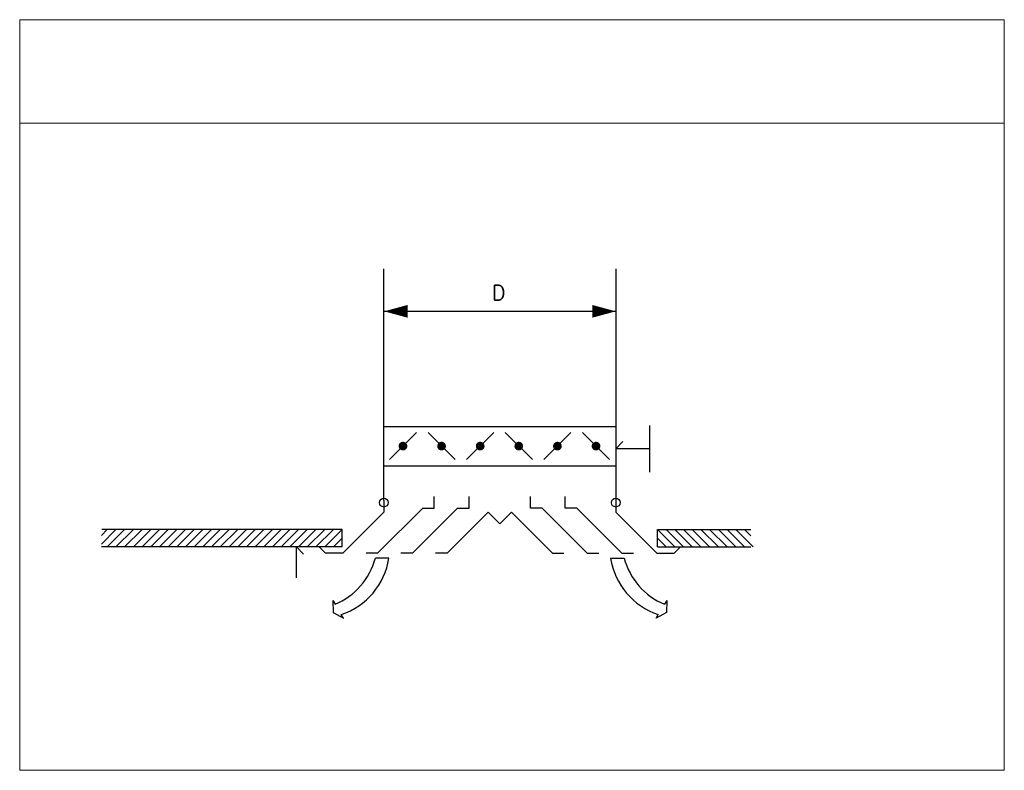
# Model space of a CAD drawing. Header units: millimetres. Extents: x -1574 to 74790, y -2818 to 13830.
# Tile 91 of 92: x 49346 to 54776, y -650 to 3490. Entities that reach past the tile are written whole.
import ezdxf
from ezdxf.enums import TextEntityAlignment as Align

# ---------------------------------------------------------------- set-up
doc = ezdxf.new("R2010")
doc.units = ezdxf.units.MM
doc.header["$MEASUREMENT"] = 0
doc.layers.get('0').update_dxf_attribs({"lineweight": 5})
for name, color, linetype in [('1', 1, 'Continuous'), ('2', 3, 'Continuous'), ('A-TXT1', 2, 'Continuous')]:
    doc.layers.add(name, color=color, linetype=linetype)
doc.layers.add('OPPOSED BLADE DAMPER', color=3, linetype='Continuous', true_color=0x00ff00)
doc.styles.add('Romans', font='Romans.shx')

# ---------------------------------------------------------------- blocks, each defined once
blk = doc.blocks.new('AA')
at = {"layer": '2'}
blk.add_lwpolyline([(0, 0, 0, 0.15, 0), (-0.275, 0, 0.15, 0.15, 0)], format="xyseb", dxfattribs=at)
blk = doc.blocks.new('D-T')
at = {"layer": '1'}
blk.add_line((0, 0), (0.085, 0.085), dxfattribs=at)
blk = doc.blocks.new('DIM')
at = {"layer": '1'}
blk.add_line((0, 0.275), (0, -0.275), dxfattribs=at)

msp = doc.modelspace()

# ---------------------------------------------------------------- linework, layer by layer
msp.add_line((49346.4, 2920.4), (54776.4, 2920.4))
msp.add_lwpolyline([(49346.4, 3490.4), (54776.4, 3490.4), (54776.4, -649.6), (49346.4, -649.6)], close=True)
at = {"layer": '1'}
for p, q in [((51356.2, 1881.9), (52633.5, 1881.9)), ((52818.9, 1123.4), (52633.4, 1123.4)), ((50872.3, 411.7), (50872.3, 582.6)), ((51382.5, 520.6), (51308.2, 520.6)), ((52605.5, 520.6), (52679.8, 520.6)), ((51073.3, 286.8), (51085.6, 266.2)), ((51073.3, 286.8), (51074.4, 220.9)), ((52914.7, 286.8), (52902.4, 266.2)), ((52914.7, 286.8), (52913.6, 220.9)), ((51074.4, 220.9), (51132.1, 188.9)), ((52913.6, 220.9), (52855.9, 188.9)), ((51132.1, 188.9), (51119.7, 209.4)), ((52855.9, 188.9), (52868.3, 209.4))]:
    msp.add_line(p, q, dxfattribs=at)
at = {"layer": '1', "color": 8}
for p, q in [((49829.4, 678.2), (49797.4, 646.2)), ((49877.3, 678.2), (49797.4, 598.3)), ((49925.3, 678.2), (49829.4, 582.3)), ((49973.3, 678.2), (49877.3, 582.3)), ((50021.2, 678.2), (49925.3, 582.3)), ((50069.2, 678.2), (49973.3, 582.3)), ((50117.2, 678.2), (50021.2, 582.3)), ((50165.1, 678.2), (50069.2, 582.3)), ((50213.1, 678.2), (50117.2, 582.3)), ((50261, 678.2), (50165.1, 582.3)), ((50309, 678.2), (50213.1, 582.3)), ((50357, 678.2), (50261, 582.3)), ((50404.9, 678.2), (50309, 582.3)), ((50452.9, 678.2), (50357, 582.3)), ((50500.8, 678.2), (50404.9, 582.3)), ((50548.8, 678.2), (50452.9, 582.3)), ((50596.8, 678.2), (50500.8, 582.3)), ((50644.7, 678.2), (50548.8, 582.3)), ((50692.7, 678.2), (50596.8, 582.3)), ((50740.7, 678.2), (50644.7, 582.3)), ((50788.6, 678.2), (50692.7, 582.3)), ((50836.6, 678.2), (50740.7, 582.3)), ((50884.5, 678.2), (50788.6, 582.3)), ((50932.5, 678.2), (50836.6, 582.3)), ((50980.5, 678.2), (50884.5, 582.3)), ((51028.4, 678.2), (50932.5, 582.3)), ((51076.4, 678.2), (50980.5, 582.3)), ((51124.4, 678.2), (51028.4, 582.3)), ((52863.6, 678.2), (52959.6, 582.3)), ((52911.6, 678.2), (53007.5, 582.3)), ((52959.6, 678.2), (53055.5, 582.3)), ((53007.5, 678.2), (53103.5, 582.3)), ((53055.5, 678.2), (53151.4, 582.3)), ((53103.5, 678.2), (53199.4, 582.3)), ((53151.4, 678.2), (53247.3, 582.3)), ((53199.4, 678.2), (53295.3, 582.3)), ((53247.3, 678.2), (53343.3, 582.3)), ((53295.3, 678.2), (53391.2, 582.3)), ((53343.3, 678.2), (53378.6, 642.9)), ((51124.4, 630.2), (51076.4, 582.3)), ((52863.6, 630.2), (52911.6, 582.3))]:
    msp.add_line(p, q, dxfattribs=at)
at = {"layer": '1'}
for centre, radius, start, end in [((50936.7, 621.1), 384.8, 292.7613, 344.8677), ((50996.1, 580.4), 391.1, 288.4356, 351.2075), ((52991.9, 580.4), 391.1, 188.7925, 251.5644), ((53051.3, 621.1), 384.8, 195.1323, 247.2387)]:
    msp.add_arc(centre, radius, start, end, dxfattribs=at)
at = {"layer": '2'}
for p, q in [((51354.5, 838.1), (51354.5, 2117.1)), ((52633.5, 2117.1), (52633.5, 838.1)), ((52633.5, 1637.4), (52633.5, 1413.6)), ((52633.5, 1413.6), (52633.5, 1253.7)), ((51354.5, 838.1), (51354.5, 774.1)), ((51632.9, 796.7), (51632.9, 860.7)), ((51824.8, 796.7), (51824.8, 860.7)), ((52163.2, 796.7), (52163.2, 860.7)), ((52355.1, 796.7), (52355.1, 860.7)), ((52633.5, 838.1), (52633.5, 774.1)), ((51354.5, 774.1), (51128.4, 548)), ((51320.3, 548), (51569, 796.7)), ((51512.1, 548), (51760.8, 796.7)), ((51569, 796.7), (51632.9, 796.7)), ((51704, 548), (51930, 774.1)), ((51760.8, 796.7), (51824.8, 796.7)), ((51930, 774.1), (51994, 710.2)), ((52057.9, 774.1), (51994, 710.2)), ((52284, 548), (52057.9, 774.1)), ((52227.2, 796.7), (52163.2, 796.7)), ((52475.9, 548), (52227.2, 796.7)), ((52419, 796.7), (52355.1, 796.7)), ((52667.7, 548), (52419, 796.7)), ((52633.5, 774.1), (52859.6, 548)), ((51124.4, 678.2), (49798.9, 678.2)), ((51124.4, 582.3), (51124.4, 678.2)), ((52863.6, 678.2), (53378.6, 678.2)), ((52863.6, 582.3), (52863.6, 678.2)), ((51124.4, 582.3), (49797.4, 582.3)), ((51032.5, 548), (50998.2, 582.3)), ((51128.4, 548), (51032.5, 548)), ((51320.3, 548), (51256.3, 548)), ((51512.1, 548), (51448.2, 548)), ((51704, 548), (51640, 548)), ((52284, 548), (52348, 548)), ((52475.9, 548), (52539.8, 548)), ((52667.7, 548), (52731.7, 548)), ((52859.6, 548), (52955.5, 548)), ((52863.6, 582.3), (53378.6, 582.3)), ((52955.5, 548), (52989.8, 582.3))]:
    msp.add_line(p, q, dxfattribs=at)
for centre in [(51354.5, 826.7), (52633.5, 826.7)]:
    msp.add_circle(centre, 24, dxfattribs=at)
at = {"layer": 'OPPOSED BLADE DAMPER'}
for p, q in [((52633.5, 1245.7), (51354.5, 1245.7)), ((51354.5, 1029.9), (52633.5, 1029.9))]:
    msp.add_line(p, q, dxfattribs=at)
at = {"layer": 'OPPOSED BLADE DAMPER', "color": 1, "true_color": 0xff0000}
for p, q in [((51385.5, 1063.9), (51534.7, 1213.1)), ((51747.7, 1063.9), (51598.4, 1213.1)), ((51811.4, 1063.9), (51960.6, 1213.1)), ((52173.6, 1063.9), (52024.3, 1213.1)), ((52237.3, 1063.9), (52386.5, 1213.1)), ((52599.5, 1063.9), (52450.2, 1213.1))]:
    msp.add_line(p, q, dxfattribs=at)
at = {"layer": 'OPPOSED BLADE DAMPER', "const_width": 24}
for points in [[(51448.1, 1138.5, 1), (51472.1, 1138.5, 1)], [(51673, 1126.5, 1), (51673, 1150.5, 1)], [(51874, 1138.5, 1), (51898, 1138.5, 1)], [(52087, 1138.5, 1), (52110.9, 1138.5, 1)], [(52299.9, 1138.5, 1), (52323.9, 1138.5, 1)], [(52512.9, 1138.5, 1), (52536.8, 1138.5, 1)]]:
    msp.add_lwpolyline(points, format="xyb", close=True, dxfattribs=at)

# ---------------------------------------------------------------- block references
at = {"layer": '1', "yscale": 469.0666649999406, "rotation": 180}
for name, p, xscale, zscale in [('AA', (51356.2, 1881.9), 469.0666649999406, 469.0666649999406), ('D-T', (50872.3, 582.6), -469.0666649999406, 469.0666649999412)]:
    msp.add_blockref(name, p, dxfattribs=dict(at, xscale=xscale, zscale=zscale))
at = {"layer": '1', "xscale": 469.0666649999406, "yscale": 469.0666649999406, "zscale": 469.0666649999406}
for name, p in [('AA', (52633.5, 1881.9)), ('DIM', (52818.9, 1123.4)), ('D-T', (52633.5, 1123.4))]:
    msp.add_blockref(name, p, dxfattribs=at)

# ---------------------------------------------------------------- texts
at = {"layer": 'A-TXT1', "color": 2, "style": 'Romans'}
msp.add_text('D', height=84.4, dxfattribs=at).set_placement((51987.7, 1984.8), align=Align.MIDDLE)

doc.saveas('drawing.dxf')
